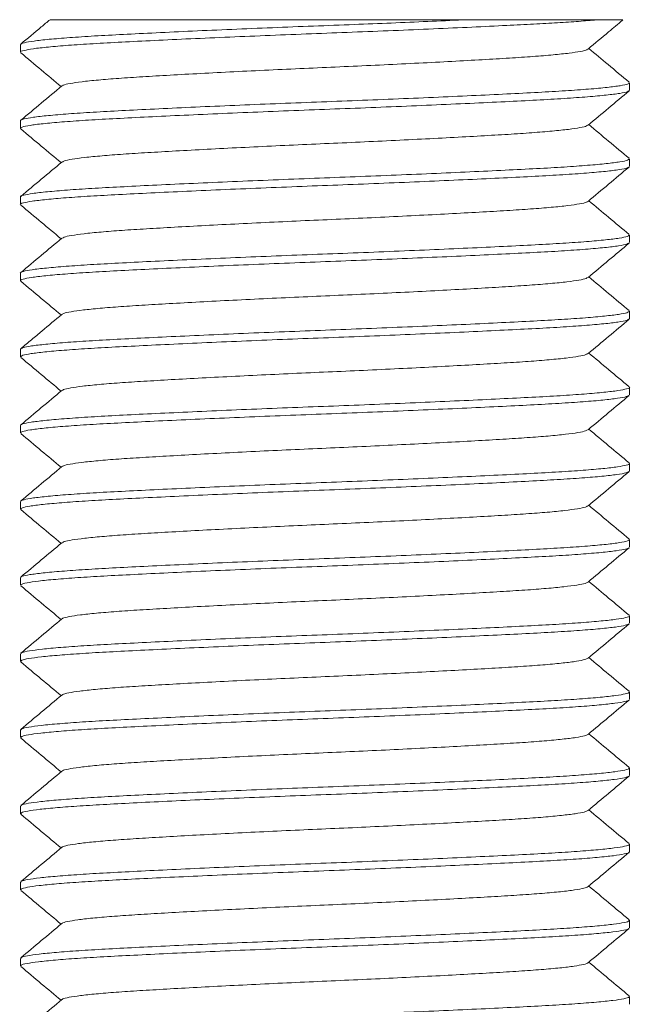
# Model space of a CAD drawing. Header units: millimetres. Extents: x 0 to 210, y 0 to 297.
# Tile 3 of 8: x 67 to 83, y 140 to 166. Entities that reach past the tile are written whole.
import ezdxf

# ---------------------------------------------------------------- set-up
doc = ezdxf.new("R2010")
doc.units = ezdxf.units.MM

msp = doc.modelspace()

# ---------------------------------------------------------------- linework, layer by layer
at = {"color": 7, "linetype": 'Continuous', "lineweight": 15}
for p, q in [((78.746, 166.002), (82.263, 166.002)), ((67.128, 165.351), (67.128, 165.151)), ((83.128, 164.151), (83.128, 164.351)), ((67.128, 163.351), (67.128, 163.151)), ((83.128, 162.151), (83.128, 162.351)), ((67.128, 161.351), (67.128, 161.152)), ((83.128, 160.152), (83.128, 160.351)), ((67.128, 159.352), (67.128, 159.152)), ((83.128, 158.152), (83.128, 158.352)), ((67.128, 157.352), (67.128, 157.152)), ((83.128, 156.152), (83.128, 156.352)), ((67.128, 155.352), (67.128, 155.152)), ((83.128, 154.152), (83.128, 154.352)), ((67.128, 153.352), (67.128, 153.152)), ((83.128, 152.152), (83.128, 152.352)), ((67.128, 151.352), (67.128, 151.152)), ((83.128, 150.152), (83.128, 150.352)), ((67.128, 149.352), (67.128, 149.152)), ((83.128, 148.152), (83.128, 148.352)), ((67.128, 147.352), (67.128, 147.152)), ((83.128, 146.152), (83.128, 146.352)), ((67.128, 145.352), (67.128, 145.152)), ((83.128, 144.152), (83.128, 144.352)), ((67.128, 143.352), (67.128, 143.152)), ((83.128, 142.152), (83.128, 142.352)), ((67.128, 141.352), (67.128, 141.152)), ((83.128, 140.152), (83.128, 140.352))]:
    msp.add_line(p, q, dxfattribs=at)
for points, knots in [([(82.263, 166.002), (82.113, 165.989), (81.813, 165.964), (81.252, 165.927), (80.62, 165.892), (79.871, 165.854), (78.992, 165.812), (77.988, 165.767), (76.932, 165.722), (75.852, 165.679), (74.766, 165.638), (73.683, 165.595), (72.616, 165.551), (71.591, 165.506), (70.638, 165.461), (69.778, 165.418), (69.019, 165.377), (68.368, 165.334), (67.839, 165.289), (67.444, 165.244), (67.21, 165.2), (67.112, 165.17), (67.135, 165.154), (67.137, 165.151)], [0, 0, 0, 0, 0.0437993, 0.087106, 0.1297134, 0.1726973, 0.2241017, 0.2758979, 0.3275924, 0.3786975, 0.4289053, 0.4797105, 0.5312616, 0.583079, 0.634668, 0.6855469, 0.7357326, 0.7867729, 0.8384391, 0.8902451, 0.9416968, 0.9923202, 1, 1, 1, 1]), ([(78.746, 166.002), (78.444, 165.988), (77.839, 165.961), (76.879, 165.92), (75.872, 165.88), (74.822, 165.84), (73.739, 165.798), (72.67, 165.753), (71.642, 165.708), (70.684, 165.663), (69.82, 165.62), (69.056, 165.58), (68.399, 165.536), (67.863, 165.492), (67.461, 165.446), (67.218, 165.402), (67.115, 165.371), (67.136, 165.354), (67.14, 165.351)], [0, 0, 0, 0, 0.06126, 0.122336, 0.182759, 0.248555, 0.315038, 0.382529, 0.450402, 0.518008, 0.584716, 0.650444, 0.717243, 0.784893, 0.85276, 0.920195, 0.986576, 1, 1, 1, 1]), ([(67.905, 166.007), (67.829, 165.944), (67.572, 165.73), (67.316, 165.516), (67.136, 165.365)], [0, 0, 0, 0, 0.297259, 1, 1, 1, 1]), ([(78.746, 166.002), (78.47, 166.002), (77.917, 166.002), (77.046, 166.002), (76.159, 166.002), (75.262, 166.002), (74.368, 166.002), (73.496, 166.002), (72.658, 166.002), (71.862, 166.002), (71.117, 166.002), (70.433, 166.002), (69.816, 166.002), (69.273, 166.002), (68.814, 166.002), (68.443, 166.002), (68.163, 166.002), (67.985, 166.002), (67.899, 166.002), (67.907, 166.002), (67.91, 166.002)], [0, 0, 0, 0, 0.0589151, 0.1180181, 0.1769333, 0.2358915, 0.295039, 0.3539808, 0.4115744, 0.4693576, 0.5269512, 0.5836678, 0.6405626, 0.6972644, 0.753314, 0.8095529, 0.8656024, 0.9200869, 0.9747447, 1, 1, 1, 1]), ([(82.04, 165.235), (82.22, 165.386), (82.523, 165.639), (82.827, 165.893), (82.951, 165.997)], [0, 0, 0, 0, 0.59249, 1, 1, 1, 1]), ([(82.947, 166.002), (82.95, 166.002), (82.961, 166.002), (82.887, 166.002), (82.736, 166.002), (82.524, 166.002), (82.35, 166.002), (82.263, 166.002)], [0, 0, 0, 0, 0.07999, 0.33777, 0.594799, 0.7974, 1, 1, 1, 1]), ([(67.137, 165.137), (67.317, 164.987), (67.67, 164.692), (68.023, 164.396), (68.197, 164.252)], [0, 0, 0, 0, 0.509251, 1, 1, 1, 1]), ([(82.025, 165.235), (82.021, 165.229), (82.01, 165.209), (81.855, 165.174), (81.563, 165.129), (81.141, 165.084), (80.612, 165.04), (79.986, 164.998), (79.271, 164.957), (78.471, 164.912), (77.603, 164.867), (76.689, 164.822), (75.755, 164.779), (74.815, 164.738), (73.878, 164.695), (72.955, 164.651), (72.068, 164.606), (71.243, 164.561), (70.499, 164.518), (69.843, 164.477), (69.28, 164.434), (68.821, 164.389), (68.484, 164.344), (68.278, 164.303), (68.243, 164.279), (68.229, 164.268)], [0, 0, 0, 0, 0.018708, 0.063836, 0.109419, 0.155024, 0.200218, 0.244597, 0.28912, 0.334405, 0.380035, 0.425576, 0.470597, 0.514826, 0.559583, 0.604997, 0.650646, 0.696094, 0.740915, 0.785125, 0.830089, 0.875605, 0.921244, 0.96657, 1, 1, 1, 1]), ([(83.12, 164.366), (82.935, 164.52), (82.581, 164.815), (82.228, 165.11), (82.059, 165.252)], [0, 0, 0, 0, 0.521774, 1, 1, 1, 1]), ([(83.118, 164.351), (83.112, 164.34), (83.101, 164.315), (82.906, 164.274), (82.565, 164.229), (82.078, 164.184), (81.467, 164.14), (80.743, 164.098), (79.916, 164.057), (78.992, 164.012), (77.988, 163.967), (76.932, 163.922), (75.852, 163.879), (74.766, 163.838), (73.683, 163.795), (72.616, 163.751), (71.591, 163.706), (70.638, 163.661), (69.778, 163.618), (69.019, 163.577), (68.368, 163.534), (67.839, 163.489), (67.444, 163.444), (67.21, 163.4), (67.112, 163.37), (67.135, 163.354), (67.137, 163.351)], [0, 0, 0, 0, 0.0351553, 0.0787306, 0.1227447, 0.1667803, 0.2104192, 0.2532719, 0.2962642, 0.3399908, 0.3840506, 0.4280239, 0.4714959, 0.5142046, 0.5574215, 0.6012729, 0.6453508, 0.6892344, 0.7325139, 0.7752039, 0.8186208, 0.8625701, 0.9066382, 0.950405, 0.9934672, 1, 1, 1, 1]), ([(68.217, 164.268), (68.037, 164.118), (67.677, 163.817), (67.317, 163.516), (67.137, 163.366)], [0, 0, 0, 0, 0.499974, 1, 1, 1, 1]), ([(83.101, 164.137), (83.096, 164.13), (83.079, 164.109), (82.89, 164.072), (82.544, 164.027), (82.05, 163.982), (81.432, 163.938), (80.703, 163.896), (79.871, 163.854), (78.943, 163.81), (77.935, 163.765), (76.877, 163.72), (75.797, 163.677), (74.71, 163.636), (73.628, 163.593), (72.562, 163.549), (71.54, 163.503), (70.591, 163.459), (69.737, 163.416), (68.983, 163.375), (68.338, 163.332), (67.816, 163.287), (67.427, 163.242), (67.203, 163.198), (67.109, 163.168), (67.133, 163.153), (67.135, 163.151)], [0, 0, 0, 0, 0.022858, 0.067123, 0.111813, 0.156502, 0.200767, 0.244226, 0.287914, 0.332328, 0.377058, 0.421678, 0.465768, 0.509107, 0.553018, 0.597553, 0.642295, 0.686819, 0.730709, 0.774054, 0.818163, 0.862792, 0.907519, 0.951919, 0.995583, 1, 1, 1, 1]), ([(82.04, 163.235), (82.22, 163.386), (82.58, 163.686), (82.94, 163.987), (83.119, 164.137)], [0, 0, 0, 0, 0.499974, 1, 1, 1, 1]), ([(82.024, 163.235), (82.02, 163.228), (82.005, 163.208), (81.843, 163.172), (81.545, 163.127), (81.117, 163.082), (80.582, 163.038), (79.951, 162.996), (79.232, 162.954), (78.428, 162.91), (77.557, 162.865), (76.641, 162.82), (75.707, 162.777), (74.767, 162.736), (73.83, 162.693), (72.908, 162.649), (72.024, 162.603), (71.203, 162.559), (70.463, 162.516), (69.811, 162.475), (69.254, 162.432), (68.8, 162.387), (68.471, 162.342), (68.273, 162.302), (68.242, 162.278), (68.23, 162.268)], [0, 0, 0, 0, 0.020975, 0.066124, 0.111707, 0.157289, 0.202439, 0.246766, 0.291326, 0.336627, 0.382252, 0.427764, 0.472735, 0.516939, 0.561727, 0.607152, 0.652789, 0.698203, 0.742969, 0.78718, 0.83217, 0.877691, 0.923312, 0.968599, 1, 1, 1, 1]), ([(83.12, 162.366), (82.94, 162.516), (82.586, 162.811), (82.233, 163.107), (82.059, 163.252)], [0, 0, 0, 0, 0.509265, 1, 1, 1, 1]), ([(67.137, 163.137), (67.317, 162.987), (67.67, 162.692), (68.024, 162.396), (68.197, 162.252)], [0, 0, 0, 0, 0.509416, 1, 1, 1, 1]), ([(83.12, 162.351), (83.113, 162.34), (83.097, 162.314), (82.892, 162.272), (82.543, 162.227), (82.05, 162.182), (81.432, 162.138), (80.703, 162.096), (79.871, 162.054), (78.943, 162.01), (77.935, 161.965), (76.877, 161.92), (75.797, 161.877), (74.71, 161.836), (73.628, 161.793), (72.562, 161.749), (71.54, 161.703), (70.591, 161.659), (69.737, 161.616), (68.983, 161.575), (68.338, 161.532), (67.816, 161.487), (67.427, 161.442), (67.203, 161.398), (67.109, 161.368), (67.133, 161.353), (67.135, 161.351)], [0, 0, 0, 0, 0.0373722, 0.0809798, 0.1250052, 0.1690306, 0.2126382, 0.2554521, 0.2984912, 0.3422448, 0.3863105, 0.430268, 0.4737035, 0.5163985, 0.5596573, 0.6035305, 0.6476086, 0.691471, 0.734709, 0.7774102, 0.8208641, 0.8648296, 0.9088925, 0.9526327, 0.9956485, 1, 1, 1, 1]), ([(68.216, 162.268), (68.036, 162.118), (67.677, 161.817), (67.317, 161.516), (67.137, 161.366)], [0, 0, 0, 0, 0.499973, 1, 1, 1, 1]), ([(83.102, 162.137), (83.094, 162.129), (83.074, 162.107), (82.876, 162.069), (82.522, 162.024), (82.021, 161.979), (81.397, 161.935), (80.663, 161.894), (79.826, 161.852), (78.893, 161.808), (77.882, 161.763), (76.822, 161.718), (75.741, 161.675), (74.655, 161.634), (73.573, 161.591), (72.508, 161.546), (71.49, 161.501), (70.545, 161.457), (69.695, 161.414), (68.947, 161.373), (68.308, 161.33), (67.793, 161.285), (67.411, 161.24), (67.195, 161.195), (67.107, 161.167), (67.13, 161.152), (67.132, 161.152)], [0, 0, 0, 0, 0.0250163, 0.0693174, 0.1140213, 0.1587032, 0.2029397, 0.2463689, 0.2901078, 0.3345518, 0.3792909, 0.4238984, 0.4679549, 0.5112888, 0.5552458, 0.5998056, 0.6445518, 0.6890571, 0.7329081, 0.7762738, 0.8204236, 0.8650718, 0.9097968, 0.9541727, 0.9977932, 1, 1, 1, 1]), ([(82.04, 161.235), (82.22, 161.385), (82.579, 161.686), (82.939, 161.987), (83.119, 162.137)], [0, 0, 0, 0, 0.499974, 1, 1, 1, 1]), ([(67.137, 161.138), (67.317, 160.987), (67.67, 160.692), (68.023, 160.397), (68.197, 160.252)], [0, 0, 0, 0, 0.509156, 1, 1, 1, 1]), ([(82.024, 161.235), (82.018, 161.228), (82, 161.206), (81.831, 161.169), (81.525, 161.124), (81.092, 161.079), (80.552, 161.035), (79.917, 160.994), (79.192, 160.952), (78.385, 160.908), (77.511, 160.863), (76.593, 160.818), (75.658, 160.775), (74.718, 160.734), (73.782, 160.691), (72.861, 160.646), (71.98, 160.601), (71.163, 160.557), (70.428, 160.514), (69.78, 160.473), (69.228, 160.43), (68.78, 160.385), (68.457, 160.34), (68.268, 160.3), (68.241, 160.277), (68.23, 160.268)], [0, 0, 0, 0, 0.023171, 0.06835, 0.113941, 0.159509, 0.204623, 0.248912, 0.293518, 0.338843, 0.38447, 0.429962, 0.474892, 0.519085, 0.563913, 0.609356, 0.65499, 0.700378, 0.745098, 0.789323, 0.834348, 0.879882, 0.925494, 0.97075, 1, 1, 1, 1]), ([(83.12, 160.366), (82.94, 160.516), (82.586, 160.811), (82.233, 161.107), (82.059, 161.252)], [0, 0, 0, 0, 0.5092663, 1, 1, 1, 1]), ([(83.123, 160.351), (83.113, 160.339), (83.092, 160.312), (82.878, 160.269), (82.521, 160.224), (82.021, 160.179), (81.397, 160.135), (80.663, 160.094), (79.826, 160.052), (78.893, 160.008), (77.882, 159.963), (76.822, 159.918), (75.741, 159.875), (74.655, 159.834), (73.573, 159.791), (72.508, 159.746), (71.49, 159.701), (70.545, 159.657), (69.695, 159.614), (68.947, 159.573), (68.308, 159.53), (67.793, 159.485), (67.411, 159.44), (67.195, 159.395), (67.107, 159.367), (67.13, 159.352), (67.132, 159.352)], [0, 0, 0, 0, 0.03959, 0.083229, 0.127265, 0.171279, 0.214854, 0.257634, 0.300719, 0.344499, 0.388569, 0.43251, 0.475908, 0.518594, 0.561894, 0.605788, 0.649865, 0.693705, 0.736901, 0.779618, 0.823108, 0.867089, 0.911145, 0.954858, 0.997826, 1, 1, 1, 1]), ([(83.103, 160.137), (83.093, 160.129), (83.069, 160.106), (82.861, 160.067), (82.5, 160.022), (81.992, 159.977), (81.362, 159.933), (80.622, 159.892), (79.78, 159.85), (78.842, 159.805), (77.828, 159.76), (76.766, 159.716), (75.685, 159.672), (74.599, 159.632), (73.517, 159.589), (72.455, 159.544), (71.439, 159.499), (70.499, 159.454), (69.654, 159.412), (68.912, 159.371), (68.279, 159.327), (67.77, 159.282), (67.397, 159.237), (67.183, 159.193), (67.103, 159.161), (67.143, 159.142), (67.153, 159.137)], [0, 0, 0, 0, 0.027242, 0.0709, 0.114935, 0.158926, 0.202457, 0.245198, 0.288318, 0.332112, 0.376175, 0.420087, 0.463436, 0.506109, 0.549438, 0.593341, 0.637406, 0.681212, 0.724354, 0.767082, 0.810596, 0.854581, 0.898619, 0.942292, 0.985202, 1, 1, 1, 1]), ([(68.216, 160.268), (68.036, 160.117), (67.676, 159.817), (67.317, 159.516), (67.137, 159.366)], [0, 0, 0, 0, 0.499975, 1, 1, 1, 1]), ([(82.04, 159.235), (82.22, 159.386), (82.58, 159.687), (82.94, 159.987), (83.12, 160.138)], [0, 0, 0, 0, 0.499975, 1, 1, 1, 1]), ([(67.137, 159.137), (67.317, 158.987), (67.67, 158.692), (68.023, 158.396), (68.197, 158.252)], [0, 0, 0, 0, 0.5092337, 1, 1, 1, 1]), ([(82.025, 159.235), (82.017, 159.227), (81.996, 159.205), (81.818, 159.167), (81.506, 159.122), (81.067, 159.077), (80.522, 159.033), (79.882, 158.992), (79.153, 158.95), (78.342, 158.905), (77.464, 158.86), (76.546, 158.816), (75.61, 158.772), (74.67, 158.732), (73.735, 158.689), (72.815, 158.644), (71.936, 158.599), (71.123, 158.554), (70.392, 158.512), (69.75, 158.471), (69.202, 158.427), (68.76, 158.382), (68.444, 158.337), (68.263, 158.299), (68.24, 158.276), (68.231, 158.268)], [0, 0, 0, 0, 0.0259, 0.0711, 0.116689, 0.162233, 0.2073, 0.251549, 0.29619, 0.34153, 0.387149, 0.432611, 0.47749, 0.521667, 0.566525, 0.611978, 0.657598, 0.702951, 0.747615, 0.79185, 0.8369, 0.882437, 0.92803, 0.973245, 1, 1, 1, 1]), ([(83.12, 158.365), (82.94, 158.516), (82.586, 158.811), (82.233, 159.107), (82.059, 159.252)], [0, 0, 0, 0, 0.509115, 1, 1, 1, 1]), ([(83.126, 158.352), (83.114, 158.338), (83.088, 158.311), (82.863, 158.267), (82.499, 158.222), (81.992, 158.177), (81.362, 158.133), (80.622, 158.092), (79.78, 158.05), (78.842, 158.005), (77.828, 157.96), (76.766, 157.916), (75.685, 157.872), (74.599, 157.832), (73.517, 157.789), (72.455, 157.744), (71.439, 157.699), (70.499, 157.654), (69.654, 157.612), (68.912, 157.571), (68.279, 157.527), (67.769, 157.482), (67.401, 157.437), (67.171, 157.393), (67.142, 157.365), (67.128, 157.352)], [0, 0, 0, 0, 0.04181, 0.085479, 0.129524, 0.173525, 0.217067, 0.259818, 0.302948, 0.346753, 0.390827, 0.43475, 0.478109, 0.520791, 0.564131, 0.608045, 0.65212, 0.695937, 0.739089, 0.781827, 0.825352, 0.869347, 0.913396, 0.95708, 1, 1, 1, 1]), ([(83.104, 158.137), (83.092, 158.128), (83.063, 158.104), (82.846, 158.065), (82.477, 158.02), (81.962, 157.975), (81.327, 157.931), (80.581, 157.89), (79.734, 157.848), (78.792, 157.803), (77.775, 157.758), (76.711, 157.713), (75.63, 157.67), (74.543, 157.63), (73.462, 157.586), (72.401, 157.542), (71.389, 157.496), (70.453, 157.452), (69.614, 157.41), (68.876, 157.369), (68.25, 157.325), (67.746, 157.28), (67.386, 157.235), (67.166, 157.192), (67.143, 157.165), (67.132, 157.152)], [0, 0, 0, 0, 0.0296848, 0.0740389, 0.1187528, 0.1634009, 0.2075612, 0.2509299, 0.2947517, 0.3392379, 0.3839758, 0.4285384, 0.4725084, 0.5158326, 0.5598625, 0.6044536, 0.6491872, 0.6936367, 0.7373912, 0.780798, 0.8250103, 0.8696786, 0.9143799, 0.9586891, 1, 1, 1, 1]), ([(68.217, 158.268), (68.043, 158.123), (67.779, 157.901), (67.414, 157.597), (67.231, 157.444), (67.137, 157.366)], [0, 0, 0, 0, 0.484596, 0.736792, 1, 1, 1, 1]), ([(82.04, 157.235), (82.22, 157.386), (82.58, 157.686), (82.94, 157.987), (83.12, 158.137)], [0, 0, 0, 0, 0.499973, 1, 1, 1, 1]), ([(83.119, 156.366), (82.939, 156.516), (82.586, 156.811), (82.233, 157.107), (82.059, 157.252)], [0, 0, 0, 0, 0.509409, 1, 1, 1, 1]), ([(67.137, 157.137), (67.317, 156.987), (67.67, 156.692), (68.023, 156.396), (68.197, 156.252)], [0, 0, 0, 0, 0.509255, 1, 1, 1, 1]), ([(82.025, 157.235), (82.016, 157.226), (81.991, 157.204), (81.806, 157.165), (81.486, 157.12), (81.041, 157.075), (80.491, 157.031), (79.846, 156.99), (79.113, 156.948), (78.298, 156.903), (77.418, 156.858), (76.498, 156.813), (75.562, 156.77), (74.622, 156.73), (73.687, 156.686), (72.769, 156.642), (71.893, 156.596), (71.083, 156.552), (70.357, 156.51), (69.719, 156.469), (69.177, 156.425), (68.74, 156.38), (68.432, 156.335), (68.258, 156.297), (68.239, 156.276), (68.232, 156.268)], [0, 0, 0, 0, 0.027909, 0.073152, 0.118762, 0.164305, 0.20935, 0.253587, 0.298286, 0.343664, 0.389299, 0.434755, 0.479606, 0.523797, 0.568709, 0.614194, 0.659824, 0.705165, 0.749795, 0.794071, 0.839169, 0.884733, 0.93033, 0.975527, 1, 1, 1, 1]), ([(83.126, 156.352), (83.127, 156.351), (83.151, 156.337), (83.064, 156.309), (82.853, 156.265), (82.475, 156.22), (81.963, 156.175), (81.327, 156.131), (80.581, 156.09), (79.734, 156.048), (78.792, 156.003), (77.775, 155.958), (76.711, 155.913), (75.63, 155.87), (74.543, 155.83), (73.462, 155.786), (72.401, 155.742), (71.389, 155.696), (70.453, 155.652), (69.614, 155.61), (68.876, 155.569), (68.25, 155.525), (67.746, 155.48), (67.386, 155.435), (67.166, 155.392), (67.143, 155.365), (67.132, 155.352)], [0, 0, 0, 0, 0.001086, 0.044031, 0.087729, 0.131782, 0.17577, 0.219277, 0.262005, 0.305179, 0.349007, 0.393084, 0.436987, 0.480307, 0.522991, 0.56637, 0.610302, 0.654374, 0.698166, 0.741274, 0.784039, 0.827598, 0.871605, 0.915646, 0.9593, 1, 1, 1, 1]), ([(68.216, 156.268), (68.036, 156.118), (67.677, 155.817), (67.317, 155.516), (67.137, 155.366)], [0, 0, 0, 0, 0.499974, 1, 1, 1, 1]), ([(83.105, 156.137), (83.091, 156.127), (83.057, 156.103), (82.831, 156.062), (82.454, 156.017), (81.933, 155.972), (81.291, 155.929), (80.54, 155.888), (79.688, 155.845), (78.741, 155.801), (77.721, 155.756), (76.656, 155.711), (75.574, 155.668), (74.487, 155.627), (73.407, 155.584), (72.348, 155.539), (71.339, 155.494), (70.408, 155.45), (69.573, 155.408), (68.842, 155.367), (68.221, 155.323), (67.724, 155.278), (67.371, 155.233), (67.162, 155.19), (67.143, 155.164), (67.135, 155.152)], [0, 0, 0, 0, 0.031923, 0.076307, 0.121029, 0.165663, 0.209788, 0.253138, 0.297005, 0.341515, 0.386255, 0.430798, 0.474728, 0.518059, 0.562129, 0.606738, 0.651469, 0.695893, 0.739602, 0.783042, 0.827288, 0.871969, 0.916662, 0.960941, 1, 1, 1, 1]), ([(82.04, 155.235), (82.22, 155.386), (82.58, 155.686), (82.94, 155.987), (83.12, 156.137)], [0, 0, 0, 0, 0.499974, 1, 1, 1, 1]), ([(82.026, 155.235), (82.015, 155.226), (81.986, 155.202), (81.792, 155.162), (81.466, 155.117), (81.015, 155.072), (80.461, 155.029), (79.811, 154.988), (79.074, 154.945), (78.254, 154.901), (77.372, 154.856), (76.45, 154.811), (75.514, 154.768), (74.574, 154.727), (73.639, 154.684), (72.723, 154.639), (71.85, 154.594), (71.044, 154.55), (70.322, 154.508), (69.689, 154.467), (69.152, 154.423), (68.721, 154.378), (68.419, 154.333), (68.254, 154.296), (68.237, 154.275), (68.232, 154.268)], [0, 0, 0, 0, 0.030222, 0.075494, 0.121112, 0.16664, 0.211648, 0.255865, 0.300609, 0.346011, 0.391647, 0.437082, 0.481891, 0.526089, 0.57104, 0.616543, 0.66217, 0.707484, 0.752067, 0.796375, 0.841508, 0.887084, 0.932671, 0.977837, 1, 1, 1, 1]), ([(83.12, 154.366), (82.94, 154.516), (82.586, 154.811), (82.233, 155.107), (82.059, 155.252)], [0, 0, 0, 0, 0.50926, 1, 1, 1, 1]), ([(67.137, 155.137), (67.317, 154.987), (67.67, 154.692), (68.024, 154.396), (68.197, 154.252)], [0, 0, 0, 0, 0.509404, 1, 1, 1, 1]), ([(83.123, 154.352), (83.125, 154.351), (83.148, 154.336), (83.057, 154.307), (82.837, 154.262), (82.452, 154.217), (81.933, 154.172), (81.291, 154.129), (80.54, 154.088), (79.688, 154.045), (78.741, 154.001), (77.721, 153.956), (76.656, 153.911), (75.574, 153.868), (74.487, 153.827), (73.407, 153.784), (72.348, 153.739), (71.339, 153.694), (70.408, 153.65), (69.573, 153.608), (68.842, 153.567), (68.221, 153.523), (67.724, 153.478), (67.371, 153.433), (67.162, 153.39), (67.143, 153.364), (67.135, 153.352)], [0, 0, 0, 0, 0.003262, 0.046254, 0.089981, 0.134041, 0.178014, 0.221486, 0.264195, 0.307412, 0.351263, 0.395341, 0.439224, 0.482504, 0.525194, 0.568611, 0.61256, 0.656628, 0.700395, 0.743457, 0.786253, 0.829845, 0.873865, 0.917895, 0.961519, 1, 1, 1, 1]), ([(68.216, 154.268), (68.036, 154.118), (67.677, 153.817), (67.317, 153.516), (67.137, 153.366)], [0, 0, 0, 0, 0.499973, 1, 1, 1, 1]), ([(83.107, 154.137), (83.09, 154.126), (83.051, 154.101), (82.815, 154.06), (82.43, 154.015), (81.903, 153.97), (81.255, 153.927), (80.499, 153.886), (79.642, 153.843), (78.691, 153.799), (77.667, 153.753), (76.601, 153.709), (75.518, 153.666), (74.432, 153.625), (73.352, 153.582), (72.295, 153.537), (71.289, 153.492), (70.363, 153.448), (69.533, 153.406), (68.807, 153.364), (68.192, 153.32), (67.702, 153.275), (67.357, 153.23), (67.158, 153.189), (67.144, 153.163), (67.137, 153.152)], [0, 0, 0, 0, 0.0340113, 0.0784303, 0.123166, 0.167792, 0.2118881, 0.2552323, 0.299149, 0.3436893, 0.3884377, 0.4329671, 0.4768626, 0.5202132, 0.5643278, 0.608962, 0.6536949, 0.6981003, 0.7417703, 0.7852543, 0.829541, 0.8742413, 0.9189305, 0.963185, 1, 1, 1, 1]), ([(82.04, 153.235), (82.22, 153.385), (82.579, 153.686), (82.939, 153.987), (83.119, 154.137)], [0, 0, 0, 0, 0.499974, 1, 1, 1, 1]), ([(67.137, 153.138), (67.317, 152.987), (67.67, 152.692), (68.023, 152.397), (68.197, 152.252)], [0, 0, 0, 0, 0.509187, 1, 1, 1, 1]), ([(82.027, 153.235), (82.013, 153.225), (81.981, 153.2), (81.779, 153.16), (81.446, 153.115), (80.989, 153.07), (80.429, 153.027), (79.775, 152.986), (79.033, 152.943), (78.21, 152.899), (77.325, 152.853), (76.402, 152.809), (75.466, 152.766), (74.526, 152.725), (73.592, 152.682), (72.677, 152.637), (71.806, 152.592), (71.005, 152.548), (70.288, 152.506), (69.659, 152.464), (69.127, 152.42), (68.702, 152.375), (68.407, 152.33), (68.249, 152.294), (68.236, 152.274), (68.232, 152.268)], [0, 0, 0, 0, 0.03235, 0.077647, 0.123268, 0.168776, 0.213744, 0.257944, 0.302729, 0.34815, 0.393784, 0.439194, 0.483957, 0.528163, 0.57315, 0.618667, 0.664285, 0.709568, 0.754101, 0.798444, 0.843606, 0.88919, 0.934764, 0.979893, 1, 1, 1, 1]), ([(83.12, 152.366), (82.94, 152.516), (82.586, 152.811), (82.233, 153.107), (82.059, 153.252)], [0, 0, 0, 0, 0.509156, 1, 1, 1, 1]), ([(83.12, 152.352), (83.123, 152.35), (83.146, 152.334), (83.05, 152.304), (82.821, 152.26), (82.429, 152.215), (81.903, 152.17), (81.255, 152.127), (80.499, 152.086), (79.642, 152.043), (78.691, 151.999), (77.667, 151.953), (76.601, 151.909), (75.518, 151.866), (74.432, 151.825), (73.352, 151.782), (72.295, 151.737), (71.289, 151.692), (70.363, 151.648), (69.533, 151.606), (68.807, 151.564), (68.192, 151.52), (67.702, 151.475), (67.357, 151.43), (67.158, 151.389), (67.144, 151.363), (67.137, 151.352)], [0, 0, 0, 0, 0.005442, 0.048481, 0.092234, 0.1363, 0.180258, 0.223693, 0.266388, 0.309647, 0.35352, 0.397598, 0.441461, 0.484699, 0.5274, 0.570854, 0.614819, 0.658882, 0.702622, 0.745638, 0.788471, 0.832094, 0.876125, 0.920145, 0.963736, 1, 1, 1, 1]), ([(68.216, 152.268), (68.036, 152.117), (67.676, 151.817), (67.316, 151.516), (67.136, 151.365)], [0, 0, 0, 0, 0.499974, 1, 1, 1, 1]), ([(83.11, 152.138), (83.09, 152.126), (83.046, 152.1), (82.799, 152.058), (82.406, 152.013), (81.872, 151.968), (81.219, 151.925), (80.457, 151.884), (79.595, 151.841), (78.64, 151.796), (77.613, 151.751), (76.545, 151.707), (75.462, 151.664), (74.376, 151.623), (73.297, 151.58), (72.242, 151.535), (71.239, 151.49), (70.318, 151.445), (69.494, 151.404), (68.773, 151.362), (68.164, 151.318), (67.681, 151.273), (67.344, 151.228), (67.153, 151.187), (67.144, 151.162), (67.14, 151.152)], [0, 0, 0, 0, 0.03675, 0.081173, 0.125892, 0.170479, 0.214515, 0.257829, 0.301765, 0.346305, 0.39103, 0.435515, 0.479346, 0.522691, 0.566821, 0.611449, 0.656153, 0.700508, 0.744109, 0.787613, 0.831909, 0.876597, 0.921253, 0.965452, 1, 1, 1, 1]), ([(82.04, 151.235), (82.22, 151.386), (82.58, 151.687), (82.94, 151.987), (83.12, 152.138)], [0, 0, 0, 0, 0.4999747, 1, 1, 1, 1]), ([(67.137, 151.137), (67.317, 150.987), (67.67, 150.692), (68.023, 150.396), (68.197, 150.252)], [0, 0, 0, 0, 0.509235, 1, 1, 1, 1]), ([(82.03, 151.235), (82.013, 151.224), (81.976, 151.199), (81.765, 151.158), (81.425, 151.113), (80.963, 151.068), (80.398, 151.025), (79.739, 150.984), (78.993, 150.941), (78.166, 150.896), (77.278, 150.851), (76.354, 150.807), (75.417, 150.764), (74.478, 150.723), (73.544, 150.68), (72.631, 150.635), (71.763, 150.59), (70.966, 150.545), (70.253, 150.504), (69.629, 150.462), (69.103, 150.418), (68.684, 150.373), (68.396, 150.328), (68.245, 150.293), (68.234, 150.274), (68.232, 150.268)], [0, 0, 0, 0, 0.035198, 0.08052, 0.126144, 0.171633, 0.21656, 0.260749, 0.305574, 0.351015, 0.396646, 0.442031, 0.486748, 0.530969, 0.575991, 0.621522, 0.667132, 0.712384, 0.756866, 0.80125, 0.846442, 0.892035, 0.937594, 0.982687, 1, 1, 1, 1]), ([(83.119, 150.366), (82.939, 150.516), (82.586, 150.811), (82.233, 151.107), (82.059, 151.252)], [0, 0, 0, 0, 0.509352, 1, 1, 1, 1]), ([(68.217, 150.268), (68.037, 150.118), (67.677, 149.817), (67.317, 149.516), (67.137, 149.366)], [0, 0, 0, 0, 0.499974, 1, 1, 1, 1]), ([(83.118, 150.352), (83.121, 150.349), (83.143, 150.333), (83.042, 150.302), (82.804, 150.258), (82.405, 150.213), (81.873, 150.168), (81.219, 150.125), (80.457, 150.084), (79.595, 150.041), (78.64, 149.996), (77.613, 149.951), (76.545, 149.907), (75.462, 149.864), (74.376, 149.823), (73.297, 149.78), (72.242, 149.735), (71.239, 149.69), (70.318, 149.645), (69.494, 149.604), (68.773, 149.562), (68.164, 149.518), (67.681, 149.473), (67.344, 149.428), (67.153, 149.387), (67.144, 149.362), (67.14, 149.352)], [0, 0, 0, 0, 0.0076247, 0.0507098, 0.0944895, 0.1385599, 0.1825006, 0.2258986, 0.2685848, 0.3118847, 0.3557785, 0.3998559, 0.443696, 0.4868915, 0.529609, 0.5730989, 0.6170797, 0.6611362, 0.7048488, 0.7478173, 0.7906913, 0.8343455, 0.8783859, 0.9223938, 0.9659525, 1, 1, 1, 1]), ([(83.112, 150.137), (83.089, 150.125), (83.04, 150.098), (82.783, 150.055), (82.382, 150.01), (81.841, 149.966), (81.183, 149.922), (80.416, 149.882), (79.548, 149.839), (78.589, 149.794), (77.559, 149.749), (76.49, 149.704), (75.407, 149.662), (74.321, 149.621), (73.242, 149.577), (72.189, 149.532), (71.19, 149.487), (70.273, 149.443), (69.454, 149.402), (68.739, 149.36), (68.136, 149.316), (67.659, 149.271), (67.331, 149.226), (67.149, 149.186), (67.144, 149.162), (67.142, 149.152)], [0, 0, 0, 0, 0.038746, 0.083207, 0.127942, 0.172523, 0.216533, 0.259855, 0.303844, 0.348416, 0.393152, 0.437625, 0.481424, 0.524804, 0.568981, 0.613635, 0.658345, 0.702683, 0.746247, 0.78981, 0.834149, 0.878858, 0.923513, 0.96769, 1, 1, 1, 1]), ([(82.04, 149.235), (82.22, 149.386), (82.58, 149.686), (82.94, 149.987), (83.12, 150.137)], [0, 0, 0, 0, 0.499973, 1, 1, 1, 1]), ([(82.031, 149.235), (82.012, 149.223), (81.97, 149.198), (81.751, 149.155), (81.404, 149.11), (80.937, 149.066), (80.366, 149.022), (79.703, 148.982), (78.953, 148.939), (78.122, 148.894), (77.232, 148.849), (76.307, 148.804), (75.369, 148.762), (74.429, 148.721), (73.496, 148.677), (72.585, 148.632), (71.721, 148.587), (70.928, 148.543), (70.219, 148.502), (69.6, 148.46), (69.079, 148.416), (68.665, 148.371), (68.385, 148.326), (68.24, 148.291), (68.232, 148.273), (68.231, 148.268)], [0, 0, 0, 0, 0.037161, 0.082513, 0.128145, 0.17362, 0.218511, 0.262701, 0.307572, 0.353037, 0.39867, 0.444035, 0.488711, 0.532959, 0.578022, 0.623572, 0.669178, 0.714405, 0.758841, 0.803277, 0.848504, 0.89411, 0.93966, 0.984722, 1, 1, 1, 1]), ([(83.12, 148.366), (82.94, 148.516), (82.586, 148.811), (82.233, 149.107), (82.059, 149.252)], [0, 0, 0, 0, 0.509256, 1, 1, 1, 1]), ([(67.137, 149.137), (67.317, 148.987), (67.67, 148.692), (68.023, 148.396), (68.197, 148.252)], [0, 0, 0, 0, 0.509259, 1, 1, 1, 1]), ([(68.216, 148.268), (68.036, 148.118), (67.677, 147.817), (67.317, 147.516), (67.137, 147.366)], [0, 0, 0, 0, 0.499973, 1, 1, 1, 1]), ([(83.115, 148.352), (83.119, 148.348), (83.14, 148.331), (83.034, 148.3), (82.787, 148.255), (82.381, 148.21), (81.842, 148.166), (81.182, 148.122), (80.416, 148.082), (79.548, 148.039), (78.589, 147.994), (77.559, 147.949), (76.49, 147.904), (75.407, 147.862), (74.321, 147.821), (73.242, 147.777), (72.189, 147.732), (71.19, 147.687), (70.273, 147.643), (69.454, 147.602), (68.739, 147.56), (68.136, 147.516), (67.659, 147.471), (67.331, 147.426), (67.149, 147.386), (67.144, 147.362), (67.142, 147.352)], [0, 0, 0, 0, 0.0098113, 0.0529413, 0.0967459, 0.14082, 0.1847427, 0.2281023, 0.2707847, 0.3141247, 0.3580381, 0.4021135, 0.4459302, 0.4890823, 0.5318211, 0.5753459, 0.6193409, 0.6633899, 0.7070738, 0.7499941, 0.7929143, 0.8365982, 0.8806472, 0.9246422, 0.968167, 1, 1, 1, 1]), ([(83.115, 148.137), (83.089, 148.124), (83.034, 148.097), (82.766, 148.053), (82.358, 148.008), (81.81, 147.963), (81.146, 147.92), (80.374, 147.88), (79.501, 147.836), (78.537, 147.792), (77.505, 147.746), (76.435, 147.702), (75.351, 147.66), (74.265, 147.619), (73.187, 147.575), (72.136, 147.53), (71.141, 147.485), (70.229, 147.441), (69.415, 147.4), (68.705, 147.358), (68.108, 147.314), (67.639, 147.268), (67.318, 147.224), (67.146, 147.184), (67.144, 147.161), (67.143, 147.152)], [0, 0, 0, 0, 0.041027, 0.085512, 0.130248, 0.17481, 0.218778, 0.262101, 0.30613, 0.350719, 0.395452, 0.4399, 0.483653, 0.527058, 0.571269, 0.615936, 0.660636, 0.704944, 0.74846, 0.792072, 0.836439, 0.881156, 0.925795, 0.969936, 1, 1, 1, 1]), ([(82.04, 147.235), (82.22, 147.386), (82.58, 147.686), (82.94, 147.987), (83.12, 148.137)], [0, 0, 0, 0, 0.4999736, 1, 1, 1, 1]), ([(82.033, 147.235), (82.012, 147.223), (81.965, 147.196), (81.736, 147.153), (81.383, 147.108), (80.91, 147.063), (80.335, 147.02), (79.666, 146.98), (78.912, 146.936), (78.078, 146.892), (77.185, 146.846), (76.259, 146.802), (75.321, 146.76), (74.381, 146.719), (73.449, 146.675), (72.539, 146.63), (71.678, 146.585), (70.889, 146.541), (70.185, 146.5), (69.571, 146.458), (69.055, 146.414), (68.647, 146.368), (68.374, 146.324), (68.235, 146.29), (68.23, 146.272), (68.229, 146.268)], [0, 0, 0, 0, 0.039491, 0.084857, 0.13048, 0.175924, 0.220763, 0.264943, 0.309843, 0.355317, 0.400935, 0.446264, 0.490883, 0.535147, 0.580234, 0.625786, 0.671372, 0.716557, 0.760934, 0.805409, 0.850655, 0.896257, 0.941781, 0.986797, 1, 1, 1, 1]), ([(83.12, 146.366), (82.94, 146.516), (82.586, 146.811), (82.233, 147.107), (82.059, 147.252)], [0, 0, 0, 0, 0.509261, 1, 1, 1, 1]), ([(67.137, 147.137), (67.317, 146.987), (67.67, 146.692), (68.024, 146.396), (68.197, 146.252)], [0, 0, 0, 0, 0.509382, 1, 1, 1, 1]), ([(68.216, 146.268), (68.036, 146.117), (67.676, 145.817), (67.317, 145.516), (67.137, 145.365)], [0, 0, 0, 0, 0.499975, 1, 1, 1, 1]), ([(83.114, 146.352), (83.118, 146.348), (83.137, 146.33), (83.025, 146.298), (82.77, 146.253), (82.356, 146.208), (81.811, 146.163), (81.146, 146.12), (80.374, 146.08), (79.501, 146.036), (78.537, 145.992), (77.505, 145.946), (76.435, 145.902), (75.351, 145.86), (74.265, 145.819), (73.187, 145.775), (72.136, 145.73), (71.141, 145.685), (70.229, 145.641), (69.415, 145.6), (68.705, 145.558), (68.108, 145.514), (67.639, 145.468), (67.318, 145.424), (67.146, 145.384), (67.144, 145.361), (67.143, 145.352)], [0, 0, 0, 0, 0.012001, 0.055175, 0.099004, 0.14308, 0.186984, 0.230304, 0.272988, 0.316367, 0.360299, 0.404371, 0.448163, 0.491271, 0.534036, 0.577595, 0.621603, 0.665643, 0.709297, 0.752171, 0.79514, 0.838852, 0.882909, 0.92689, 0.97038, 1, 1, 1, 1]), ([(83.118, 146.137), (83.088, 146.123), (83.027, 146.095), (82.748, 146.051), (82.333, 146.006), (81.779, 145.961), (81.109, 145.918), (80.331, 145.877), (79.454, 145.834), (78.486, 145.789), (77.451, 145.744), (76.379, 145.7), (75.295, 145.658), (74.209, 145.617), (73.133, 145.573), (72.083, 145.528), (71.092, 145.483), (70.185, 145.439), (69.376, 145.397), (68.671, 145.355), (68.081, 145.311), (67.618, 145.266), (67.306, 145.221), (67.142, 145.183), (67.144, 145.16), (67.145, 145.152)], [0, 0, 0, 0, 0.043064, 0.087583, 0.132332, 0.176883, 0.220821, 0.264161, 0.308239, 0.352857, 0.397596, 0.442029, 0.485747, 0.529195, 0.57345, 0.61814, 0.662841, 0.707128, 0.750613, 0.794283, 0.838689, 0.883423, 0.928058, 0.972173, 1, 1, 1, 1]), ([(82.04, 145.235), (82.22, 145.385), (82.579, 145.686), (82.939, 145.987), (83.119, 146.137)], [0, 0, 0, 0, 0.499974, 1, 1, 1, 1]), ([(67.137, 145.138), (67.317, 144.987), (67.67, 144.692), (68.023, 144.396), (68.197, 144.252)], [0, 0, 0, 0, 0.509212, 1, 1, 1, 1]), ([(82.035, 145.235), (82.011, 145.222), (81.959, 145.194), (81.721, 145.151), (81.362, 145.106), (80.883, 145.061), (80.303, 145.018), (79.63, 144.977), (78.871, 144.934), (78.033, 144.889), (77.138, 144.844), (76.211, 144.8), (75.273, 144.758), (74.333, 144.717), (73.402, 144.673), (72.494, 144.628), (71.636, 144.583), (70.851, 144.539), (70.151, 144.497), (69.542, 144.455), (69.031, 144.411), (68.63, 144.366), (68.363, 144.321), (68.231, 144.289), (68.228, 144.271), (68.228, 144.268)], [0, 0, 0, 0, 0.041597, 0.087016, 0.13267, 0.178123, 0.222949, 0.267164, 0.312133, 0.357653, 0.403297, 0.448629, 0.49323, 0.537555, 0.582705, 0.628299, 0.673904, 0.719087, 0.76345, 0.808003, 0.853307, 0.898946, 0.944483, 0.98949, 1, 1, 1, 1]), ([(83.12, 144.365), (82.94, 144.516), (82.586, 144.811), (82.233, 145.107), (82.059, 145.252)], [0, 0, 0, 0, 0.509149, 1, 1, 1, 1]), ([(83.112, 144.352), (83.117, 144.347), (83.134, 144.329), (83.016, 144.295), (82.752, 144.251), (82.332, 144.206), (81.779, 144.161), (81.109, 144.118), (80.331, 144.077), (79.454, 144.034), (78.486, 143.989), (77.451, 143.944), (76.379, 143.9), (75.295, 143.858), (74.209, 143.817), (73.133, 143.773), (72.083, 143.728), (71.092, 143.683), (70.185, 143.639), (69.376, 143.597), (68.671, 143.555), (68.081, 143.511), (67.618, 143.466), (67.306, 143.421), (67.142, 143.383), (67.144, 143.36), (67.145, 143.352)], [0, 0, 0, 0, 0.014194, 0.057411, 0.101262, 0.14534, 0.189224, 0.232504, 0.275194, 0.31861, 0.36256, 0.406628, 0.450395, 0.493457, 0.536253, 0.579845, 0.623865, 0.667896, 0.711519, 0.754352, 0.797368, 0.841108, 0.885171, 0.929137, 0.97259, 1, 1, 1, 1]), ([(68.217, 144.268), (68.037, 144.118), (67.677, 143.817), (67.317, 143.516), (67.137, 143.366)], [0, 0, 0, 0, 0.499974, 1, 1, 1, 1]), ([(83.117, 144.138), (83.117, 144.137), (83.124, 144.123), (83.001, 144.093), (82.735, 144.049), (82.306, 144.003), (81.748, 143.959), (81.071, 143.916), (80.289, 143.875), (79.406, 143.832), (78.434, 143.787), (77.397, 143.742), (76.324, 143.698), (75.239, 143.656), (74.154, 143.614), (73.078, 143.57), (72.031, 143.525), (71.043, 143.48), (70.141, 143.437), (69.337, 143.395), (68.638, 143.353), (68.054, 143.309), (67.598, 143.264), (67.294, 143.219), (67.138, 143.181), (67.144, 143.16), (67.146, 143.152)], [0, 0, 0, 0, 0.001992, 0.0458841, 0.0903995, 0.1351229, 0.1796274, 0.2234984, 0.2668247, 0.3109147, 0.3555239, 0.4002319, 0.4446124, 0.488258, 0.5317176, 0.5759796, 0.6206549, 0.6653192, 0.7095489, 0.7529717, 0.7966643, 0.8410718, 0.8857851, 0.9303778, 0.9744302, 1, 1, 1, 1]), ([(82.04, 143.236), (82.22, 143.386), (82.58, 143.687), (82.94, 143.987), (83.12, 144.138)], [0, 0, 0, 0, 0.499975, 1, 1, 1, 1]), ([(67.137, 143.137), (67.317, 142.987), (67.67, 142.692), (68.023, 142.396), (68.197, 142.252)], [0, 0, 0, 0, 0.509209, 1, 1, 1, 1]), ([(82.04, 143.236), (82.012, 143.222), (81.954, 143.193), (81.706, 143.149), (81.34, 143.103), (80.855, 143.059), (80.27, 143.016), (79.593, 142.975), (78.83, 142.932), (77.988, 142.887), (77.091, 142.842), (76.163, 142.798), (75.224, 142.756), (74.285, 142.714), (73.354, 142.67), (72.448, 142.625), (71.593, 142.58), (70.813, 142.537), (70.118, 142.495), (69.513, 142.453), (69.008, 142.409), (68.612, 142.364), (68.353, 142.319), (68.227, 142.287), (68.226, 142.271), (68.226, 142.268)], [0, 0, 0, 0, 0.04451, 0.089914, 0.13553, 0.180922, 0.225668, 0.269857, 0.314826, 0.360326, 0.405926, 0.451192, 0.495707, 0.540033, 0.585177, 0.630744, 0.6763, 0.721411, 0.765699, 0.810263, 0.855556, 0.901162, 0.946644, 0.991575, 1, 1, 1, 1]), ([(83.119, 142.366), (82.939, 142.516), (82.586, 142.811), (82.233, 143.107), (82.059, 143.252)], [0, 0, 0, 0, 0.5093886, 1, 1, 1, 1]), ([(68.216, 142.268), (68.036, 142.118), (67.677, 141.817), (67.317, 141.516), (67.137, 141.366)], [0, 0, 0, 0, 0.499973, 1, 1, 1, 1]), ([(83.111, 142.352), (83.115, 142.346), (83.131, 142.327), (83.006, 142.293), (82.734, 142.249), (82.307, 142.203), (81.748, 142.159), (81.071, 142.116), (80.289, 142.075), (79.406, 142.032), (78.434, 141.987), (77.397, 141.942), (76.324, 141.898), (75.239, 141.856), (74.154, 141.814), (73.078, 141.77), (72.031, 141.725), (71.043, 141.68), (70.141, 141.637), (69.337, 141.595), (68.638, 141.553), (68.054, 141.509), (67.598, 141.464), (67.294, 141.419), (67.138, 141.381), (67.144, 141.36), (67.146, 141.352)], [0, 0, 0, 0, 0.01639, 0.059649, 0.103522, 0.1476, 0.191463, 0.234701, 0.277402, 0.320856, 0.364822, 0.408885, 0.452625, 0.495641, 0.538473, 0.582097, 0.626128, 0.670148, 0.713739, 0.756536, 0.799598, 0.843365, 0.887433, 0.931382, 0.974799, 1, 1, 1, 1]), ([(83.114, 142.137), (83.114, 142.136), (83.119, 142.121), (82.991, 142.091), (82.717, 142.046), (82.281, 142.001), (81.716, 141.957), (81.034, 141.914), (80.246, 141.873), (79.358, 141.83), (78.382, 141.785), (77.342, 141.74), (76.269, 141.695), (75.184, 141.654), (74.098, 141.612), (73.023, 141.568), (71.978, 141.523), (70.994, 141.478), (70.097, 141.434), (69.299, 141.393), (68.605, 141.351), (68.027, 141.307), (67.579, 141.261), (67.282, 141.217), (67.135, 141.18), (67.143, 141.159), (67.146, 141.152)], [0, 0, 0, 0, 0.0038854, 0.047834, 0.0923855, 0.1371232, 0.1816202, 0.225463, 0.2688205, 0.3129619, 0.3576017, 0.4023183, 0.4466859, 0.4902982, 0.5338145, 0.5781227, 0.622823, 0.6674903, 0.7117017, 0.7551075, 0.798861, 0.8433094, 0.8880421, 0.9326322, 0.9766611, 1, 1, 1, 1]), ([(82.04, 141.235), (82.22, 141.386), (82.58, 141.686), (82.94, 141.987), (83.12, 142.137)], [0, 0, 0, 0, 0.499973, 1, 1, 1, 1]), ([(82.038, 141.235), (82.038, 141.235), (82.041, 141.22), (81.931, 141.191), (81.694, 141.146), (81.317, 141.101), (80.828, 141.057), (80.238, 141.014), (79.556, 140.973), (78.788, 140.93), (77.944, 140.885), (77.044, 140.84), (76.115, 140.795), (75.176, 140.754), (74.237, 140.712), (73.307, 140.668), (72.403, 140.623), (71.551, 140.578), (70.775, 140.534), (70.085, 140.493), (69.485, 140.451), (68.985, 140.407), (68.595, 140.361), (68.344, 140.317), (68.223, 140.286), (68.224, 140.27), (68.224, 140.268)], [0, 0, 0, 0, 0.001561, 0.046391, 0.091837, 0.137474, 0.182864, 0.227586, 0.271813, 0.31684, 0.362377, 0.407991, 0.453249, 0.497736, 0.542125, 0.587323, 0.632921, 0.678485, 0.723584, 0.76786, 0.812491, 0.857832, 0.903463, 0.948949, 0.993861, 1, 1, 1, 1]), ([(83.12, 140.366), (82.94, 140.516), (82.586, 140.811), (82.233, 141.107), (82.059, 141.252)], [0, 0, 0, 0, 0.509264, 1, 1, 1, 1]), ([(67.137, 141.137), (67.317, 140.987), (67.67, 140.692), (68.023, 140.396), (68.197, 140.252)], [0, 0, 0, 0, 0.509263, 1, 1, 1, 1]), ([(68.216, 140.268), (68.036, 140.118), (67.677, 139.817), (67.317, 139.516), (67.137, 139.366)], [0, 0, 0, 0, 0.499974, 1, 1, 1, 1]), ([(83.11, 140.352), (83.115, 140.346), (83.128, 140.326), (82.996, 140.291), (82.715, 140.246), (82.281, 140.201), (81.716, 140.157), (81.034, 140.114), (80.246, 140.073), (79.358, 140.03), (78.382, 139.985), (77.342, 139.94), (76.269, 139.895), (75.184, 139.854), (74.098, 139.812), (73.023, 139.768), (71.978, 139.723), (70.994, 139.678), (70.097, 139.634), (69.299, 139.593), (68.605, 139.551), (68.027, 139.507), (67.579, 139.461), (67.282, 139.417), (67.135, 139.38), (67.143, 139.359), (67.146, 139.352)], [0, 0, 0, 0, 0.018589, 0.061889, 0.105783, 0.14986, 0.1937, 0.236896, 0.279613, 0.323103, 0.367084, 0.411141, 0.454853, 0.497822, 0.540696, 0.58435, 0.62839, 0.672398, 0.715957, 0.758722, 0.80183, 0.845622, 0.889695, 0.933627, 0.977006, 1, 1, 1, 1])]:
    msp.add_open_spline(points, degree=3, knots=knots, dxfattribs=at)

doc.saveas('drawing.dxf')
